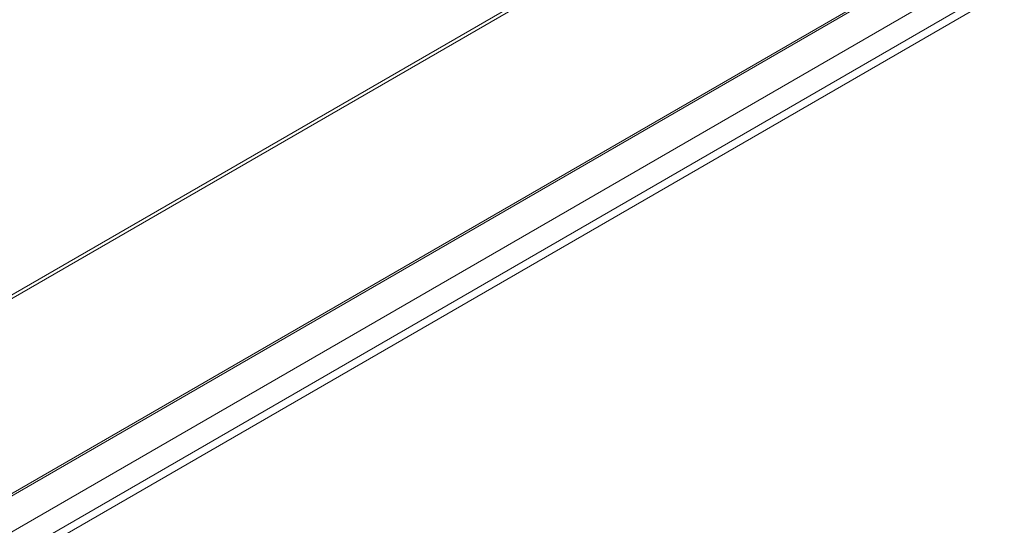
# Model space of a CAD drawing. Header units: millimetres. Extents: x 0 to 1118, y 0 to 864.
# Tile 130 of 156: x 915 to 934, y 538 to 548. Entities that reach past the tile are written whole.
import ezdxf

# ---------------------------------------------------------------- set-up
doc = ezdxf.new("R2010")
doc.units = ezdxf.units.MM

msp = doc.modelspace()

# ---------------------------------------------------------------- linework, layer by layer
at = {"color": 7, "linetype": 'Continuous', "lineweight": 15}
for p, q in [((875.31, 515.841), (1020.78, 599.819)), ((875.546, 514.603), (1019.919, 597.948))]:
    msp.add_line(p, q, dxfattribs=at)
at = {"color": 9, "linetype": 'Continuous', "lineweight": 0}
for p, q in [((875.336, 515.899), (1020.806, 599.877)), ((875.972, 515.513), (1020.346, 598.858)), ((875.972, 515.018), (1020.346, 598.363)), ((875.869, 514.789), (1020.242, 598.134)), ((883.693, 524.643), (935.74, 554.689)), ((935.769, 554.632), (883.722, 524.586))]:
    msp.add_line(p, q, dxfattribs=at)

doc.saveas('drawing.dxf')
